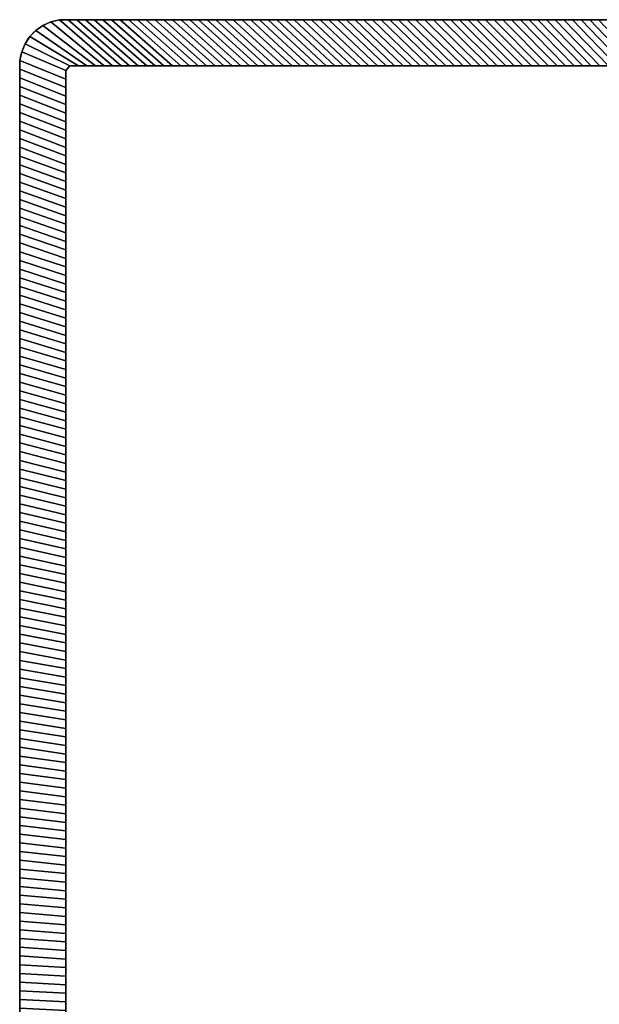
# Model space of a CAD drawing. Extents: x -14.9 to 10.6, y -11.3 to 8.7.
# Tile 5 of 13: x -14.9 to -11.9, y 3.7 to 8.7. Entities that reach past the tile are written whole.
import ezdxf

# ---------------------------------------------------------------- set-up
doc = ezdxf.new("R2010")
doc.units = 0
doc.header["$MEASUREMENT"] = 0
doc.layers.get('0').update_dxf_attribs({"linetype": 'CONTINUOUS'})

# ---------------------------------------------------------------- blocks, each defined once
blk = doc.blocks.new('cover-1')
blk.add_lwpolyline([(-3.3346, 1.7598), (3.3346, 1.7598, -0.414214), (3.5315, 1.563), (3.5315, -1.563, -0.414214), (3.3346, -1.7598), (-3.3346, -1.7598, -0.414214), (-3.5315, -1.563), (-3.5315, 1.563, -0.414214)], format="xyb", close=True)
for centre, radius in [((-3.2677, 1.4961), 0.0984), ((-1.2992, 1.4961), 0.0984), ((-2.6575, 0.4823), 0.0984), ((-2.2835, 0), 0.4724), ((-1.9094, -0.4823), 0.0984), ((-3.2677, -1.4961), 0.0984), ((-1.2992, -1.4961), 0.0984)]:
    blk.add_circle(centre, radius)

msp = doc.modelspace()

# ---------------------------------------------------------------- linework, layer by layer
at = {"elevation": -7.7762}
msp.add_lwpolyline([(10.5531, -7.7074), (9.4926, -11.1843, -0.326191), (9.3799, -11.2666), (8.7916, -11.2666), (-14.6762, -11.2666, -0.376322), (-14.8817, -11.0321), (-14.8817, -11.0314), (-14.8817, 8.4989, -0.376322), (-14.6762, 8.7334), (8.7916, 8.7334), (9.3799, 8.7334, -0.32213), (9.492, 8.6528), (10.5531, 5.1743, -0.164351), (10.5529, 5.0985, 0.155264), (10.553, -7.6316, -0.162918)], format="xyb", close=True, dxfattribs=at)
at = {"extrusion": (-1, 6.12323e-17, -1.83697e-16), "elevation": 14.8817}
for points in [[(0.4635, -4.1778), (-6.6232, -4.1778, -0.414214), (-6.8594, -3.9416), (-6.8594, -0.3982, -0.414214), (-6.6232, -0.162), (0.4635, -0.162, -0.414214), (0.6997, -0.3982), (0.6997, -3.9416, -0.414214)], [(0.4635, -3.9809), (-6.6232, -3.9809, -0.414214), (-6.6625, -3.9416), (-6.6625, -0.3982, -0.414214), (-6.6232, -0.3589), (0.4635, -0.3589, -0.414214), (0.5028, -0.3982), (0.5028, -3.9416, -0.414214)]]:
    msp.add_lwpolyline(points, format="xyb", close=True, dxfattribs=at)
at = {"extrusion": (-1, 6.12323e-17, -1.83697e-16)}
for centre in [(-6.3476, -0.6738, 14.8817), (-6.3476, -3.666, 14.8817), (-4.3791, -0.6738, 14.8817), (-4.3791, -3.666, 14.8817)]:
    msp.add_circle(centre, 0.1181, dxfattribs=at)

# ---------------------------------------------------------------- block references
msp.add_blockref('cover-1', (-3.0798, -2.1699, 14.8817), dxfattribs=at)

# ---------------------------------------------------------------- meshes
mesh = msp.add_polymesh((2, 9))
for k, corner in enumerate([(-14.6455, 8.3862, 6.73), (-14.6455, 8.4299, 6.73), (-14.6455, 8.4736, 6.73), (-14.6254, 8.4972, 6.73), (-14.5816, 8.4972, 6.73), (-14.5379, 8.4972, 6.73), (-14.4942, 8.4972, 6.73), (-14.4505, 8.4972, 6.73), (-14.4068, 8.4972, 6.73), (-14.8817, 8.4807, 6.4938), (-14.8803, 8.5251, 6.4938), (-14.8712, 8.5686, 6.4938), (-14.8542, 8.6096, 6.4938), (-14.8298, 8.6468, 6.4938), (-14.7989, 8.6787, 6.4938), (-14.7626, 8.7043, 6.4938), (-14.7221, 8.7226, 6.4938), (-14.6789, 8.733, 6.4938)]):
    mesh.set_mesh_vertex(divmod(k, 9), corner)
mesh = msp.add_polymesh((2, 9))
for k, corner in enumerate([(-14.4505, 8.4972, -8.0124), (-14.4942, 8.4972, -8.0124), (-14.5379, 8.4972, -8.0124), (-14.5816, 8.4972, -8.0124), (-14.6254, 8.4972, -8.0124), (-14.6455, 8.4736, -8.0124), (-14.6455, 8.4299, -8.0124), (-14.6455, 8.3862, -8.0124), (-14.6455, 8.3425, -8.0124), (-14.7221, 8.7226, -7.7762), (-14.7626, 8.7043, -7.7762), (-14.7989, 8.6787, -7.7762), (-14.8298, 8.6468, -7.7762), (-14.8542, 8.6096, -7.7762), (-14.8712, 8.5686, -7.7762), (-14.8803, 8.5251, -7.7762), (-14.8817, 8.4807, -7.7762), (-14.8817, 8.4362, -7.7762)]):
    mesh.set_mesh_vertex(divmod(k, 9), corner)
mesh = msp.add_polymesh((2, 9))
for k, corner in enumerate([(-14.1007, 8.4972, -8.0124), (-14.1444, 8.4972, -8.0124), (-14.1882, 8.4972, -8.0124), (-14.2319, 8.4972, -8.0124), (-14.2756, 8.4972, -8.0124), (-14.3193, 8.4972, -8.0124), (-14.363, 8.4972, -8.0124), (-14.4068, 8.4972, -8.0124), (-14.4505, 8.4972, -8.0124), (-14.3675, 8.7334, -7.7762), (-14.412, 8.7334, -7.7762), (-14.4565, 8.7334, -7.7762), (-14.501, 8.7334, -7.7762), (-14.5455, 8.7334, -7.7762), (-14.59, 8.7334, -7.7762), (-14.6345, 8.7334, -7.7762), (-14.6789, 8.733, -7.7762), (-14.7221, 8.7226, -7.7762)]):
    mesh.set_mesh_vertex(divmod(k, 9), corner)
mesh = msp.add_polymesh((2, 9))
for k, corner in enumerate([(-14.4068, 8.4972, 6.73), (-14.363, 8.4972, 6.73), (-14.3193, 8.4972, 6.73), (-14.2756, 8.4972, 6.73), (-14.2319, 8.4972, 6.73), (-14.1882, 8.4972, 6.73), (-14.1444, 8.4972, 6.73), (-14.1007, 8.4972, 6.73), (-14.057, 8.4972, 6.73), (-14.6789, 8.733, 6.4938), (-14.6345, 8.7334, 6.4938), (-14.59, 8.7334, 6.4938), (-14.5455, 8.7334, 6.4938), (-14.501, 8.7334, 6.4938), (-14.4565, 8.7334, 6.4938), (-14.412, 8.7334, 6.4938), (-14.3675, 8.7334, 6.4938), (-14.323, 8.7334, 6.4938)]):
    mesh.set_mesh_vertex(divmod(k, 9), corner)
mesh = msp.add_polymesh((2, 9))
for k, corner in enumerate([(-13.751, 8.4972, -8.0124), (-13.7947, 8.4972, -8.0124), (-13.8384, 8.4972, -8.0124), (-13.8821, 8.4972, -8.0124), (-13.9258, 8.4972, -8.0124), (-13.9696, 8.4972, -8.0124), (-14.0133, 8.4972, -8.0124), (-14.057, 8.4972, -8.0124), (-14.1007, 8.4972, -8.0124), (-14.0116, 8.7334, -7.7762), (-14.0561, 8.7334, -7.7762), (-14.1006, 8.7334, -7.7762), (-14.1451, 8.7334, -7.7762), (-14.1896, 8.7334, -7.7762), (-14.2341, 8.7334, -7.7762), (-14.2785, 8.7334, -7.7762), (-14.323, 8.7334, -7.7762), (-14.3675, 8.7334, -7.7762)]):
    mesh.set_mesh_vertex(divmod(k, 9), corner)
mesh = msp.add_polymesh((2, 9))
for k, corner in enumerate([(-14.057, 8.4972, 6.73), (-14.0133, 8.4972, 6.73), (-13.9696, 8.4972, 6.73), (-13.9258, 8.4972, 6.73), (-13.8821, 8.4972, 6.73), (-13.8384, 8.4972, 6.73), (-13.7947, 8.4972, 6.73), (-13.751, 8.4972, 6.73), (-13.7072, 8.4972, 6.73), (-14.323, 8.7334, 6.4938), (-14.2785, 8.7334, 6.4938), (-14.2341, 8.7334, 6.4938), (-14.1896, 8.7334, 6.4938), (-14.1451, 8.7334, 6.4938), (-14.1006, 8.7334, 6.4938), (-14.0561, 8.7334, 6.4938), (-14.0116, 8.7334, 6.4938), (-13.9671, 8.7334, 6.4938)]):
    mesh.set_mesh_vertex(divmod(k, 9), corner)
mesh = msp.add_polymesh((2, 9))
for k, corner in enumerate([(-13.4012, 8.4972, -8.0124), (-13.4449, 8.4972, -8.0124), (-13.4886, 8.4972, -8.0124), (-13.5324, 8.4972, -8.0124), (-13.5761, 8.4972, -8.0124), (-13.6198, 8.4972, -8.0124), (-13.6635, 8.4972, -8.0124), (-13.7072, 8.4972, -8.0124), (-13.751, 8.4972, -8.0124), (-13.6557, 8.7334, -7.7762), (-13.7002, 8.7334, -7.7762), (-13.7447, 8.7334, -7.7762), (-13.7892, 8.7334, -7.7762), (-13.8336, 8.7334, -7.7762), (-13.8781, 8.7334, -7.7762), (-13.9226, 8.7334, -7.7762), (-13.9671, 8.7334, -7.7762), (-14.0116, 8.7334, -7.7762)]):
    mesh.set_mesh_vertex(divmod(k, 9), corner)
mesh = msp.add_polymesh((2, 9))
for k, corner in enumerate([(-13.7072, 8.4972, 6.73), (-13.6635, 8.4972, 6.73), (-13.6198, 8.4972, 6.73), (-13.5761, 8.4972, 6.73), (-13.5324, 8.4972, 6.73), (-13.4886, 8.4972, 6.73), (-13.4449, 8.4972, 6.73), (-13.4012, 8.4972, 6.73), (-13.3575, 8.4972, 6.73), (-13.9671, 8.7334, 6.4938), (-13.9226, 8.7334, 6.4938), (-13.8781, 8.7334, 6.4938), (-13.8336, 8.7334, 6.4938), (-13.7892, 8.7334, 6.4938), (-13.7447, 8.7334, 6.4938), (-13.7002, 8.7334, 6.4938), (-13.6557, 8.7334, 6.4938), (-13.6112, 8.7334, 6.4938)]):
    mesh.set_mesh_vertex(divmod(k, 9), corner)
mesh = msp.add_polymesh((2, 9))
for k, corner in enumerate([(-13.0514, 8.4972, -8.0124), (-13.0952, 8.4972, -8.0124), (-13.1389, 8.4972, -8.0124), (-13.1826, 8.4972, -8.0124), (-13.2263, 8.4972, -8.0124), (-13.27, 8.4972, -8.0124), (-13.3138, 8.4972, -8.0124), (-13.3575, 8.4972, -8.0124), (-13.4012, 8.4972, -8.0124), (-13.2998, 8.7334, -7.7762), (-13.3442, 8.7334, -7.7762), (-13.3887, 8.7334, -7.7762), (-13.4332, 8.7334, -7.7762), (-13.4777, 8.7334, -7.7762), (-13.5222, 8.7334, -7.7762), (-13.5667, 8.7334, -7.7762), (-13.6112, 8.7334, -7.7762), (-13.6557, 8.7334, -7.7762)]):
    mesh.set_mesh_vertex(divmod(k, 9), corner)
mesh = msp.add_polymesh((2, 9))
for k, corner in enumerate([(-13.3575, 8.4972, 6.73), (-13.3138, 8.4972, 6.73), (-13.27, 8.4972, 6.73), (-13.2263, 8.4972, 6.73), (-13.1826, 8.4972, 6.73), (-13.1389, 8.4972, 6.73), (-13.0952, 8.4972, 6.73), (-13.0514, 8.4972, 6.73), (-13.0077, 8.4972, 6.73), (-13.6112, 8.7334, 6.4938), (-13.5667, 8.7334, 6.4938), (-13.5222, 8.7334, 6.4938), (-13.4777, 8.7334, 6.4938), (-13.4332, 8.7334, 6.4938), (-13.3887, 8.7334, 6.4938), (-13.3442, 8.7334, 6.4938), (-13.2998, 8.7334, 6.4938), (-13.2553, 8.7334, 6.4938)]):
    mesh.set_mesh_vertex(divmod(k, 9), corner)
mesh = msp.add_polymesh((2, 9))
for k, corner in enumerate([(-12.7017, 8.4972, -8.0124), (-12.7454, 8.4972, -8.0124), (-12.7891, 8.4972, -8.0124), (-12.8328, 8.4972, -8.0124), (-12.8766, 8.4972, -8.0124), (-12.9203, 8.4972, -8.0124), (-12.964, 8.4972, -8.0124), (-13.0077, 8.4972, -8.0124), (-13.0514, 8.4972, -8.0124), (-12.9438, 8.7334, -7.7762), (-12.9883, 8.7334, -7.7762), (-13.0328, 8.7334, -7.7762), (-13.0773, 8.7334, -7.7762), (-13.1218, 8.7334, -7.7762), (-13.1663, 8.7334, -7.7762), (-13.2108, 8.7334, -7.7762), (-13.2553, 8.7334, -7.7762), (-13.2998, 8.7334, -7.7762)]):
    mesh.set_mesh_vertex(divmod(k, 9), corner)
mesh = msp.add_polymesh((2, 9))
for k, corner in enumerate([(-13.0077, 8.4972, 6.73), (-12.964, 8.4972, 6.73), (-12.9203, 8.4972, 6.73), (-12.8766, 8.4972, 6.73), (-12.8328, 8.4972, 6.73), (-12.7891, 8.4972, 6.73), (-12.7454, 8.4972, 6.73), (-12.7017, 8.4972, 6.73), (-12.658, 8.4972, 6.73), (-13.2553, 8.7334, 6.4938), (-13.2108, 8.7334, 6.4938), (-13.1663, 8.7334, 6.4938), (-13.1218, 8.7334, 6.4938), (-13.0773, 8.7334, 6.4938), (-13.0328, 8.7334, 6.4938), (-12.9883, 8.7334, 6.4938), (-12.9438, 8.7334, 6.4938), (-12.8993, 8.7334, 6.4938)]):
    mesh.set_mesh_vertex(divmod(k, 9), corner)
mesh = msp.add_polymesh((2, 9))
for k, corner in enumerate([(-12.3519, 8.4972, -8.0124), (-12.3956, 8.4972, -8.0124), (-12.4394, 8.4972, -8.0124), (-12.4831, 8.4972, -8.0124), (-12.5268, 8.4972, -8.0124), (-12.5705, 8.4972, -8.0124), (-12.6142, 8.4972, -8.0124), (-12.658, 8.4972, -8.0124), (-12.7017, 8.4972, -8.0124), (-12.5879, 8.7334, -7.7762), (-12.6324, 8.7334, -7.7762), (-12.6769, 8.7334, -7.7762), (-12.7214, 8.7334, -7.7762), (-12.7659, 8.7334, -7.7762), (-12.8104, 8.7334, -7.7762), (-12.8549, 8.7334, -7.7762), (-12.8993, 8.7334, -7.7762), (-12.9438, 8.7334, -7.7762)]):
    mesh.set_mesh_vertex(divmod(k, 9), corner)
mesh = msp.add_polymesh((2, 9))
for k, corner in enumerate([(-12.658, 8.4972, 6.73), (-12.6142, 8.4972, 6.73), (-12.5705, 8.4972, 6.73), (-12.5268, 8.4972, 6.73), (-12.4831, 8.4972, 6.73), (-12.4394, 8.4972, 6.73), (-12.3956, 8.4972, 6.73), (-12.3519, 8.4972, 6.73), (-12.3082, 8.4972, 6.73), (-12.8993, 8.7334, 6.4938), (-12.8549, 8.7334, 6.4938), (-12.8104, 8.7334, 6.4938), (-12.7659, 8.7334, 6.4938), (-12.7214, 8.7334, 6.4938), (-12.6769, 8.7334, 6.4938), (-12.6324, 8.7334, 6.4938), (-12.5879, 8.7334, 6.4938), (-12.5434, 8.7334, 6.4938)]):
    mesh.set_mesh_vertex(divmod(k, 9), corner)
mesh = msp.add_polymesh((2, 9))
for k, corner in enumerate([(-12.0022, 8.4972, -8.0124), (-12.0459, 8.4972, -8.0124), (-12.0896, 8.4972, -8.0124), (-12.1333, 8.4972, -8.0124), (-12.177, 8.4972, -8.0124), (-12.2208, 8.4972, -8.0124), (-12.2645, 8.4972, -8.0124), (-12.3082, 8.4972, -8.0124), (-12.3519, 8.4972, -8.0124), (-12.232, 8.7334, -7.7762), (-12.2765, 8.7334, -7.7762), (-12.321, 8.7334, -7.7762), (-12.3655, 8.7334, -7.7762), (-12.41, 8.7334, -7.7762), (-12.4544, 8.7334, -7.7762), (-12.4989, 8.7334, -7.7762), (-12.5434, 8.7334, -7.7762), (-12.5879, 8.7334, -7.7762)]):
    mesh.set_mesh_vertex(divmod(k, 9), corner)
mesh = msp.add_polymesh((2, 9))
for k, corner in enumerate([(-12.3082, 8.4972, 6.73), (-12.2645, 8.4972, 6.73), (-12.2208, 8.4972, 6.73), (-12.177, 8.4972, 6.73), (-12.1333, 8.4972, 6.73), (-12.0896, 8.4972, 6.73), (-12.0459, 8.4972, 6.73), (-12.0022, 8.4972, 6.73), (-11.9584, 8.4972, 6.73), (-12.5434, 8.7334, 6.4938), (-12.4989, 8.7334, 6.4938), (-12.4544, 8.7334, 6.4938), (-12.41, 8.7334, 6.4938), (-12.3655, 8.7334, 6.4938), (-12.321, 8.7334, 6.4938), (-12.2765, 8.7334, 6.4938), (-12.232, 8.7334, 6.4938), (-12.1875, 8.7334, 6.4938)]):
    mesh.set_mesh_vertex(divmod(k, 9), corner)
mesh = msp.add_polymesh((2, 9))
for k, corner in enumerate([(-11.6524, 8.4972, -8.0124), (-11.6961, 8.4972, -8.0124), (-11.7398, 8.4972, -8.0124), (-11.7836, 8.4972, -8.0124), (-11.8273, 8.4972, -8.0124), (-11.871, 8.4972, -8.0124), (-11.9147, 8.4972, -8.0124), (-11.9584, 8.4972, -8.0124), (-12.0022, 8.4972, -8.0124), (-11.8761, 8.7334, -7.7762), (-11.9206, 8.7334, -7.7762), (-11.965, 8.7334, -7.7762), (-12.0095, 8.7334, -7.7762), (-12.054, 8.7334, -7.7762), (-12.0985, 8.7334, -7.7762), (-12.143, 8.7334, -7.7762), (-12.1875, 8.7334, -7.7762), (-12.232, 8.7334, -7.7762)]):
    mesh.set_mesh_vertex(divmod(k, 9), corner)
mesh = msp.add_polymesh((2, 9))
for k, corner in enumerate([(-11.9584, 8.4972, 6.73), (-11.9147, 8.4972, 6.73), (-11.871, 8.4972, 6.73), (-11.8273, 8.4972, 6.73), (-11.7836, 8.4972, 6.73), (-11.7398, 8.4972, 6.73), (-11.6961, 8.4972, 6.73), (-11.6524, 8.4972, 6.73), (-11.6087, 8.4972, 6.73), (-12.1875, 8.7334, 6.4938), (-12.143, 8.7334, 6.4938), (-12.0985, 8.7334, 6.4938), (-12.054, 8.7334, 6.4938), (-12.0095, 8.7334, 6.4938), (-11.965, 8.7334, 6.4938), (-11.9206, 8.7334, 6.4938), (-11.8761, 8.7334, 6.4938), (-11.8316, 8.7334, 6.4938)]):
    mesh.set_mesh_vertex(divmod(k, 9), corner)
mesh = msp.add_polymesh((2, 9))
for k, corner in enumerate([(-14.6455, 8.0364, 6.73), (-14.6455, 8.0802, 6.73), (-14.6455, 8.1239, 6.73), (-14.6455, 8.1676, 6.73), (-14.6455, 8.2113, 6.73), (-14.6455, 8.255, 6.73), (-14.6455, 8.2988, 6.73), (-14.6455, 8.3425, 6.73), (-14.6455, 8.3862, 6.73), (-14.8817, 8.1248, 6.4938), (-14.8817, 8.1692, 6.4938), (-14.8817, 8.2137, 6.4938), (-14.8817, 8.2582, 6.4938), (-14.8817, 8.3027, 6.4938), (-14.8817, 8.3472, 6.4938), (-14.8817, 8.3917, 6.4938), (-14.8817, 8.4362, 6.4938), (-14.8817, 8.4807, 6.4938)]):
    mesh.set_mesh_vertex(divmod(k, 9), corner)
mesh = msp.add_polymesh((2, 9))
for k, corner in enumerate([(-14.6455, 8.3425, -8.0124), (-14.6455, 8.2988, -8.0124), (-14.6455, 8.255, -8.0124), (-14.6455, 8.2113, -8.0124), (-14.6455, 8.1676, -8.0124), (-14.6455, 8.1239, -8.0124), (-14.6455, 8.0802, -8.0124), (-14.6455, 8.0364, -8.0124), (-14.6455, 7.9927, -8.0124), (-14.8817, 8.4362, -7.7762), (-14.8817, 8.3917, -7.7762), (-14.8817, 8.3472, -7.7762), (-14.8817, 8.3027, -7.7762), (-14.8817, 8.2582, -7.7762), (-14.8817, 8.2137, -7.7762), (-14.8817, 8.1692, -7.7762), (-14.8817, 8.1248, -7.7762), (-14.8817, 8.0803, -7.7762)]):
    mesh.set_mesh_vertex(divmod(k, 9), corner)
mesh = msp.add_polymesh((2, 9))
for k, corner in enumerate([(-14.6455, 7.6867, 6.73), (-14.6455, 7.7304, 6.73), (-14.6455, 7.7741, 6.73), (-14.6455, 7.8178, 6.73), (-14.6455, 7.8616, 6.73), (-14.6455, 7.9053, 6.73), (-14.6455, 7.949, 6.73), (-14.6455, 7.9927, 6.73), (-14.6455, 8.0364, 6.73), (-14.8817, 7.7688, 6.4938), (-14.8817, 7.8133, 6.4938), (-14.8817, 7.8578, 6.4938), (-14.8817, 7.9023, 6.4938), (-14.8817, 7.9468, 6.4938), (-14.8817, 7.9913, 6.4938), (-14.8817, 8.0358, 6.4938), (-14.8817, 8.0803, 6.4938), (-14.8817, 8.1248, 6.4938)]):
    mesh.set_mesh_vertex(divmod(k, 9), corner)
mesh = msp.add_polymesh((2, 9))
for k, corner in enumerate([(-14.6455, 7.9927, -8.0124), (-14.6455, 7.949, -8.0124), (-14.6455, 7.9053, -8.0124), (-14.6455, 7.8616, -8.0124), (-14.6455, 7.8178, -8.0124), (-14.6455, 7.7741, -8.0124), (-14.6455, 7.7304, -8.0124), (-14.6455, 7.6867, -8.0124), (-14.6455, 7.643, -8.0124), (-14.8817, 8.0803, -7.7762), (-14.8817, 8.0358, -7.7762), (-14.8817, 7.9913, -7.7762), (-14.8817, 7.9468, -7.7762), (-14.8817, 7.9023, -7.7762), (-14.8817, 7.8578, -7.7762), (-14.8817, 7.8133, -7.7762), (-14.8817, 7.7688, -7.7762), (-14.8817, 7.7243, -7.7762)]):
    mesh.set_mesh_vertex(divmod(k, 9), corner)
mesh = msp.add_polymesh((2, 9))
for k, corner in enumerate([(-14.6455, 7.3369, 6.73), (-14.6455, 7.3807, 6.73), (-14.6455, 7.4244, 6.73), (-14.6455, 7.4681, 6.73), (-14.6455, 7.5118, 6.73), (-14.6455, 7.5555, 6.73), (-14.6455, 7.5993, 6.73), (-14.6455, 7.643, 6.73), (-14.6455, 7.6867, 6.73), (-14.8817, 7.4129, 6.4938), (-14.8817, 7.4574, 6.4938), (-14.8817, 7.5019, 6.4938), (-14.8817, 7.5464, 6.4938), (-14.8817, 7.5909, 6.4938), (-14.8817, 7.6354, 6.4938), (-14.8817, 7.6799, 6.4938), (-14.8817, 7.7243, 6.4938), (-14.8817, 7.7688, 6.4938)]):
    mesh.set_mesh_vertex(divmod(k, 9), corner)
mesh = msp.add_polymesh((2, 9))
for k, corner in enumerate([(-14.6455, 7.643, -8.0124), (-14.6455, 7.5993, -8.0124), (-14.6455, 7.5555, -8.0124), (-14.6455, 7.5118, -8.0124), (-14.6455, 7.4681, -8.0124), (-14.6455, 7.4244, -8.0124), (-14.6455, 7.3807, -8.0124), (-14.6455, 7.3369, -8.0124), (-14.6455, 7.2932, -8.0124), (-14.8817, 7.7243, -7.7762), (-14.8817, 7.6799, -7.7762), (-14.8817, 7.6354, -7.7762), (-14.8817, 7.5909, -7.7762), (-14.8817, 7.5464, -7.7762), (-14.8817, 7.5019, -7.7762), (-14.8817, 7.4574, -7.7762), (-14.8817, 7.4129, -7.7762), (-14.8817, 7.3684, -7.7762)]):
    mesh.set_mesh_vertex(divmod(k, 9), corner)
mesh = msp.add_polymesh((2, 9))
for k, corner in enumerate([(-14.6455, 6.9872, 6.73), (-14.6455, 7.0309, 6.73), (-14.6455, 7.0746, 6.73), (-14.6455, 7.1183, 6.73), (-14.6455, 7.1621, 6.73), (-14.6455, 7.2058, 6.73), (-14.6455, 7.2495, 6.73), (-14.6455, 7.2932, 6.73), (-14.6455, 7.3369, 6.73), (-14.8817, 7.057, 6.4938), (-14.8817, 7.1015, 6.4938), (-14.8817, 7.146, 6.4938), (-14.8817, 7.1905, 6.4938), (-14.8817, 7.235, 6.4938), (-14.8817, 7.2794, 6.4938), (-14.8817, 7.3239, 6.4938), (-14.8817, 7.3684, 6.4938), (-14.8817, 7.4129, 6.4938)]):
    mesh.set_mesh_vertex(divmod(k, 9), corner)
mesh = msp.add_polymesh((2, 9))
for k, corner in enumerate([(-14.6455, 7.2932, -8.0124), (-14.6455, 7.2495, -8.0124), (-14.6455, 7.2058, -8.0124), (-14.6455, 7.1621, -8.0124), (-14.6455, 7.1183, -8.0124), (-14.6455, 7.0746, -8.0124), (-14.6455, 7.0309, -8.0124), (-14.6455, 6.9872, -8.0124), (-14.6455, 6.9435, -8.0124), (-14.8817, 7.3684, -7.7762), (-14.8817, 7.3239, -7.7762), (-14.8817, 7.2794, -7.7762), (-14.8817, 7.235, -7.7762), (-14.8817, 7.1905, -7.7762), (-14.8817, 7.146, -7.7762), (-14.8817, 7.1015, -7.7762), (-14.8817, 7.057, -7.7762), (-14.8817, 7.0125, -7.7762)]):
    mesh.set_mesh_vertex(divmod(k, 9), corner)
mesh = msp.add_polymesh((2, 9))
for k, corner in enumerate([(-14.6455, 6.6374, 6.73), (-14.6455, 6.6811, 6.73), (-14.6455, 6.7249, 6.73), (-14.6455, 6.7686, 6.73), (-14.6455, 6.8123, 6.73), (-14.6455, 6.856, 6.73), (-14.6455, 6.8997, 6.73), (-14.6455, 6.9435, 6.73), (-14.6455, 6.9872, 6.73), (-14.8817, 6.7011, 6.4938), (-14.8817, 6.7456, 6.4938), (-14.8817, 6.79, 6.4938), (-14.8817, 6.8345, 6.4938), (-14.8817, 6.879, 6.4938), (-14.8817, 6.9235, 6.4938), (-14.8817, 6.968, 6.4938), (-14.8817, 7.0125, 6.4938), (-14.8817, 7.057, 6.4938)]):
    mesh.set_mesh_vertex(divmod(k, 9), corner)
mesh = msp.add_polymesh((2, 9))
for k, corner in enumerate([(-14.6455, 6.9435, -8.0124), (-14.6455, 6.8997, -8.0124), (-14.6455, 6.856, -8.0124), (-14.6455, 6.8123, -8.0124), (-14.6455, 6.7686, -8.0124), (-14.6455, 6.7249, -8.0124), (-14.6455, 6.6811, -8.0124), (-14.6455, 6.6374, -8.0124), (-14.6455, 6.5937, -8.0124), (-14.8817, 7.0125, -7.7762), (-14.8817, 6.968, -7.7762), (-14.8817, 6.9235, -7.7762), (-14.8817, 6.879, -7.7762), (-14.8817, 6.8345, -7.7762), (-14.8817, 6.79, -7.7762), (-14.8817, 6.7456, -7.7762), (-14.8817, 6.7011, -7.7762), (-14.8817, 6.6566, -7.7762)]):
    mesh.set_mesh_vertex(divmod(k, 9), corner)
mesh = msp.add_polymesh((2, 9))
for k, corner in enumerate([(-14.6455, 6.2877, 6.73), (-14.6455, 6.3314, 6.73), (-14.6455, 6.3751, 6.73), (-14.6455, 6.4188, 6.73), (-14.6455, 6.4625, 6.73), (-14.6455, 6.5063, 6.73), (-14.6455, 6.55, 6.73), (-14.6455, 6.5937, 6.73), (-14.6455, 6.6374, 6.73), (-14.8817, 6.3451, 6.4938), (-14.8817, 6.3896, 6.4938), (-14.8817, 6.4341, 6.4938), (-14.8817, 6.4786, 6.4938), (-14.8817, 6.5231, 6.4938), (-14.8817, 6.5676, 6.4938), (-14.8817, 6.6121, 6.4938), (-14.8817, 6.6566, 6.4938), (-14.8817, 6.7011, 6.4938)]):
    mesh.set_mesh_vertex(divmod(k, 9), corner)
mesh = msp.add_polymesh((2, 9))
for k, corner in enumerate([(-14.6455, 6.5937, -8.0124), (-14.6455, 6.55, -8.0124), (-14.6455, 6.5063, -8.0124), (-14.6455, 6.4625, -8.0124), (-14.6455, 6.4188, -8.0124), (-14.6455, 6.3751, -8.0124), (-14.6455, 6.3314, -8.0124), (-14.6455, 6.2877, -8.0124), (-14.6455, 6.2439, -8.0124), (-14.8817, 6.6566, -7.7762), (-14.8817, 6.6121, -7.7762), (-14.8817, 6.5676, -7.7762), (-14.8817, 6.5231, -7.7762), (-14.8817, 6.4786, -7.7762), (-14.8817, 6.4341, -7.7762), (-14.8817, 6.3896, -7.7762), (-14.8817, 6.3451, -7.7762), (-14.8817, 6.3007, -7.7762)]):
    mesh.set_mesh_vertex(divmod(k, 9), corner)
mesh = msp.add_polymesh((2, 9))
for k, corner in enumerate([(-14.6455, 5.9379, 6.73), (-14.6455, 5.9816, 6.73), (-14.6455, 6.0253, 6.73), (-14.6455, 6.0691, 6.73), (-14.6455, 6.1128, 6.73), (-14.6455, 6.1565, 6.73), (-14.6455, 6.2002, 6.73), (-14.6455, 6.2439, 6.73), (-14.6455, 6.2877, 6.73), (-14.8817, 5.9892, 6.4938), (-14.8817, 6.0337, 6.4938), (-14.8817, 6.0782, 6.4938), (-14.8817, 6.1227, 6.4938), (-14.8817, 6.1672, 6.4938), (-14.8817, 6.2117, 6.4938), (-14.8817, 6.2562, 6.4938), (-14.8817, 6.3007, 6.4938), (-14.8817, 6.3451, 6.4938)]):
    mesh.set_mesh_vertex(divmod(k, 9), corner)
mesh = msp.add_polymesh((2, 9))
for k, corner in enumerate([(-14.6455, 6.2439, -8.0124), (-14.6455, 6.2002, -8.0124), (-14.6455, 6.1565, -8.0124), (-14.6455, 6.1128, -8.0124), (-14.6455, 6.0691, -8.0124), (-14.6455, 6.0253, -8.0124), (-14.6455, 5.9816, -8.0124), (-14.6455, 5.9379, -8.0124), (-14.6455, 5.8942, -8.0124), (-14.8817, 6.3007, -7.7762), (-14.8817, 6.2562, -7.7762), (-14.8817, 6.2117, -7.7762), (-14.8817, 6.1672, -7.7762), (-14.8817, 6.1227, -7.7762), (-14.8817, 6.0782, -7.7762), (-14.8817, 6.0337, -7.7762), (-14.8817, 5.9892, -7.7762), (-14.8817, 5.9447, -7.7762)]):
    mesh.set_mesh_vertex(divmod(k, 9), corner)
mesh = msp.add_polymesh((2, 9))
for k, corner in enumerate([(-14.6455, 5.5881, 6.73), (-14.6455, 5.6319, 6.73), (-14.6455, 5.6756, 6.73), (-14.6455, 5.7193, 6.73), (-14.6455, 5.763, 6.73), (-14.6455, 5.8067, 6.73), (-14.6455, 5.8505, 6.73), (-14.6455, 5.8942, 6.73), (-14.6455, 5.9379, 6.73), (-14.8817, 5.6333, 6.4938), (-14.8817, 5.6778, 6.4938), (-14.8817, 5.7223, 6.4938), (-14.8817, 5.7668, 6.4938), (-14.8817, 5.8113, 6.4938), (-14.8817, 5.8558, 6.4938), (-14.8817, 5.9002, 6.4938), (-14.8817, 5.9447, 6.4938), (-14.8817, 5.9892, 6.4938)]):
    mesh.set_mesh_vertex(divmod(k, 9), corner)
mesh = msp.add_polymesh((2, 9))
for k, corner in enumerate([(-14.6455, 5.8942, -8.0124), (-14.6455, 5.8505, -8.0124), (-14.6455, 5.8067, -8.0124), (-14.6455, 5.763, -8.0124), (-14.6455, 5.7193, -8.0124), (-14.6455, 5.6756, -8.0124), (-14.6455, 5.6319, -8.0124), (-14.6455, 5.5881, -8.0124), (-14.6455, 5.5444, -8.0124), (-14.8817, 5.9447, -7.7762), (-14.8817, 5.9002, -7.7762), (-14.8817, 5.8558, -7.7762), (-14.8817, 5.8113, -7.7762), (-14.8817, 5.7668, -7.7762), (-14.8817, 5.7223, -7.7762), (-14.8817, 5.6778, -7.7762), (-14.8817, 5.6333, -7.7762), (-14.8817, 5.5888, -7.7762)]):
    mesh.set_mesh_vertex(divmod(k, 9), corner)
mesh = msp.add_polymesh((2, 9))
for k, corner in enumerate([(-14.6455, 5.2384, 6.73), (-14.6455, 5.2821, 6.73), (-14.6455, 5.3258, 6.73), (-14.6455, 5.3695, 6.73), (-14.6455, 5.4133, 6.73), (-14.6455, 5.457, 6.73), (-14.6455, 5.5007, 6.73), (-14.6455, 5.5444, 6.73), (-14.6455, 5.5881, 6.73), (-14.8817, 5.2774, 6.4938), (-14.8817, 5.3219, 6.4938), (-14.8817, 5.3664, 6.4938), (-14.8817, 5.4109, 6.4938), (-14.8817, 5.4553, 6.4938), (-14.8817, 5.4998, 6.4938), (-14.8817, 5.5443, 6.4938), (-14.8817, 5.5888, 6.4938), (-14.8817, 5.6333, 6.4938)]):
    mesh.set_mesh_vertex(divmod(k, 9), corner)
mesh = msp.add_polymesh((2, 9))
for k, corner in enumerate([(-14.6455, 5.5444, -8.0124), (-14.6455, 5.5007, -8.0124), (-14.6455, 5.457, -8.0124), (-14.6455, 5.4133, -8.0124), (-14.6455, 5.3695, -8.0124), (-14.6455, 5.3258, -8.0124), (-14.6455, 5.2821, -8.0124), (-14.6455, 5.2384, -8.0124), (-14.6455, 5.1947, -8.0124), (-14.8817, 5.5888, -7.7762), (-14.8817, 5.5443, -7.7762), (-14.8817, 5.4998, -7.7762), (-14.8817, 5.4553, -7.7762), (-14.8817, 5.4109, -7.7762), (-14.8817, 5.3664, -7.7762), (-14.8817, 5.3219, -7.7762), (-14.8817, 5.2774, -7.7762), (-14.8817, 5.2329, -7.7762)]):
    mesh.set_mesh_vertex(divmod(k, 9), corner)
mesh = msp.add_polymesh((2, 9))
for k, corner in enumerate([(-14.6455, 4.8886, 6.73), (-14.6455, 4.9323, 6.73), (-14.6455, 4.9761, 6.73), (-14.6455, 5.0198, 6.73), (-14.6455, 5.0635, 6.73), (-14.6455, 5.1072, 6.73), (-14.6455, 5.1509, 6.73), (-14.6455, 5.1947, 6.73), (-14.6455, 5.2384, 6.73), (-14.8817, 4.9215, 6.4938), (-14.8817, 4.9659, 6.4938), (-14.8817, 5.0104, 6.4938), (-14.8817, 5.0549, 6.4938), (-14.8817, 5.0994, 6.4938), (-14.8817, 5.1439, 6.4938), (-14.8817, 5.1884, 6.4938), (-14.8817, 5.2329, 6.4938), (-14.8817, 5.2774, 6.4938)]):
    mesh.set_mesh_vertex(divmod(k, 9), corner)
mesh = msp.add_polymesh((2, 9))
for k, corner in enumerate([(-14.6455, 5.1947, -8.0124), (-14.6455, 5.1509, -8.0124), (-14.6455, 5.1072, -8.0124), (-14.6455, 5.0635, -8.0124), (-14.6455, 5.0198, -8.0124), (-14.6455, 4.9761, -8.0124), (-14.6455, 4.9323, -8.0124), (-14.6455, 4.8886, -8.0124), (-14.6455, 4.8449, -8.0124), (-14.8817, 5.2329, -7.7762), (-14.8817, 5.1884, -7.7762), (-14.8817, 5.1439, -7.7762), (-14.8817, 5.0994, -7.7762), (-14.8817, 5.0549, -7.7762), (-14.8817, 5.0104, -7.7762), (-14.8817, 4.9659, -7.7762), (-14.8817, 4.9215, -7.7762), (-14.8817, 4.877, -7.7762)]):
    mesh.set_mesh_vertex(divmod(k, 9), corner)
mesh = msp.add_polymesh((2, 9))
for k, corner in enumerate([(-14.6455, 4.5389, 6.73), (-14.6455, 4.5826, 6.73), (-14.6455, 4.6263, 6.73), (-14.6455, 4.67, 6.73), (-14.6455, 4.7137, 6.73), (-14.6455, 4.7575, 6.73), (-14.6455, 4.8012, 6.73), (-14.6455, 4.8449, 6.73), (-14.6455, 4.8886, 6.73), (-14.8817, 4.5655, 6.4938), (-14.8817, 4.61, 6.4938), (-14.8817, 4.6545, 6.4938), (-14.8817, 4.699, 6.4938), (-14.8817, 4.7435, 6.4938), (-14.8817, 4.788, 6.4938), (-14.8817, 4.8325, 6.4938), (-14.8817, 4.877, 6.4938), (-14.8817, 4.9215, 6.4938)]):
    mesh.set_mesh_vertex(divmod(k, 9), corner)
mesh = msp.add_polymesh((2, 9))
for k, corner in enumerate([(-14.6455, 4.8449, -8.0124), (-14.6455, 4.8012, -8.0124), (-14.6455, 4.7575, -8.0124), (-14.6455, 4.7137, -8.0124), (-14.6455, 4.67, -8.0124), (-14.6455, 4.6263, -8.0124), (-14.6455, 4.5826, -8.0124), (-14.6455, 4.5389, -8.0124), (-14.6455, 4.4951, -8.0124), (-14.8817, 4.877, -7.7762), (-14.8817, 4.8325, -7.7762), (-14.8817, 4.788, -7.7762), (-14.8817, 4.7435, -7.7762), (-14.8817, 4.699, -7.7762), (-14.8817, 4.6545, -7.7762), (-14.8817, 4.61, -7.7762), (-14.8817, 4.5655, -7.7762), (-14.8817, 4.521, -7.7762)]):
    mesh.set_mesh_vertex(divmod(k, 9), corner)
mesh = msp.add_polymesh((2, 9))
for k, corner in enumerate([(-14.6455, 4.1891, 6.73), (-14.6455, 4.2328, 6.73), (-14.6455, 4.2765, 6.73), (-14.6455, 4.3203, 6.73), (-14.6455, 4.364, 6.73), (-14.6455, 4.4077, 6.73), (-14.6455, 4.4514, 6.73), (-14.6455, 4.4951, 6.73), (-14.6455, 4.5389, 6.73), (-14.8817, 4.2096, 6.4938), (-14.8817, 4.2541, 6.4938), (-14.8817, 4.2986, 6.4938), (-14.8817, 4.3431, 6.4938), (-14.8817, 4.3876, 6.4938), (-14.8817, 4.4321, 6.4938), (-14.8817, 4.4766, 6.4938), (-14.8817, 4.521, 6.4938), (-14.8817, 4.5655, 6.4938)]):
    mesh.set_mesh_vertex(divmod(k, 9), corner)
mesh = msp.add_polymesh((2, 9))
for k, corner in enumerate([(-14.6455, 4.4951, -8.0124), (-14.6455, 4.4514, -8.0124), (-14.6455, 4.4077, -8.0124), (-14.6455, 4.364, -8.0124), (-14.6455, 4.3203, -8.0124), (-14.6455, 4.2765, -8.0124), (-14.6455, 4.2328, -8.0124), (-14.6455, 4.1891, -8.0124), (-14.6455, 4.1454, -8.0124), (-14.8817, 4.521, -7.7762), (-14.8817, 4.4766, -7.7762), (-14.8817, 4.4321, -7.7762), (-14.8817, 4.3876, -7.7762), (-14.8817, 4.3431, -7.7762), (-14.8817, 4.2986, -7.7762), (-14.8817, 4.2541, -7.7762), (-14.8817, 4.2096, -7.7762), (-14.8817, 4.1651, -7.7762)]):
    mesh.set_mesh_vertex(divmod(k, 9), corner)
mesh = msp.add_polymesh((2, 9))
for k, corner in enumerate([(-14.6455, 3.8393, 6.73), (-14.6455, 3.8831, 6.73), (-14.6455, 3.9268, 6.73), (-14.6455, 3.9705, 6.73), (-14.6455, 4.0142, 6.73), (-14.6455, 4.0579, 6.73), (-14.6455, 4.1017, 6.73), (-14.6455, 4.1454, 6.73), (-14.6455, 4.1891, 6.73), (-14.8817, 3.8537, 6.4938), (-14.8817, 3.8982, 6.4938), (-14.8817, 3.9427, 6.4938), (-14.8817, 3.9872, 6.4938), (-14.8817, 4.0317, 6.4938), (-14.8817, 4.0761, 6.4938), (-14.8817, 4.1206, 6.4938), (-14.8817, 4.1651, 6.4938), (-14.8817, 4.2096, 6.4938)]):
    mesh.set_mesh_vertex(divmod(k, 9), corner)
mesh = msp.add_polymesh((2, 9))
for k, corner in enumerate([(-14.6455, 4.1454, -8.0124), (-14.6455, 4.1017, -8.0124), (-14.6455, 4.0579, -8.0124), (-14.6455, 4.0142, -8.0124), (-14.6455, 3.9705, -8.0124), (-14.6455, 3.9268, -8.0124), (-14.6455, 3.8831, -8.0124), (-14.6455, 3.8393, -8.0124), (-14.6455, 3.7956, -8.0124), (-14.8817, 4.1651, -7.7762), (-14.8817, 4.1206, -7.7762), (-14.8817, 4.0761, -7.7762), (-14.8817, 4.0317, -7.7762), (-14.8817, 3.9872, -7.7762), (-14.8817, 3.9427, -7.7762), (-14.8817, 3.8982, -7.7762), (-14.8817, 3.8537, -7.7762), (-14.8817, 3.8092, -7.7762)]):
    mesh.set_mesh_vertex(divmod(k, 9), corner)
mesh = msp.add_polymesh((2, 9))
for k, corner in enumerate([(-14.6455, 3.4896, 6.73), (-14.6455, 3.5333, 6.73), (-14.6455, 3.577, 6.73), (-14.6455, 3.6207, 6.73), (-14.6455, 3.6645, 6.73), (-14.6455, 3.7082, 6.73), (-14.6455, 3.7519, 6.73), (-14.6455, 3.7956, 6.73), (-14.6455, 3.8393, 6.73), (-14.8817, 3.4978, 6.4938), (-14.8817, 3.5423, 6.4938), (-14.8817, 3.5867, 6.4938), (-14.8817, 3.6312, 6.4938), (-14.8817, 3.6757, 6.4938), (-14.8817, 3.7202, 6.4938), (-14.8817, 3.7647, 6.4938), (-14.8817, 3.8092, 6.4938), (-14.8817, 3.8537, 6.4938)]):
    mesh.set_mesh_vertex(divmod(k, 9), corner)
mesh = msp.add_polymesh((2, 9))
for k, corner in enumerate([(-14.6455, 3.7956, -8.0124), (-14.6455, 3.7519, -8.0124), (-14.6455, 3.7082, -8.0124), (-14.6455, 3.6645, -8.0124), (-14.6455, 3.6207, -8.0124), (-14.6455, 3.577, -8.0124), (-14.6455, 3.5333, -8.0124), (-14.6455, 3.4896, -8.0124), (-14.6455, 3.4459, -8.0124), (-14.8817, 3.8092, -7.7762), (-14.8817, 3.7647, -7.7762), (-14.8817, 3.7202, -7.7762), (-14.8817, 3.6757, -7.7762), (-14.8817, 3.6312, -7.7762), (-14.8817, 3.5867, -7.7762), (-14.8817, 3.5423, -7.7762), (-14.8817, 3.4978, -7.7762), (-14.8817, 3.4533, -7.7762)]):
    mesh.set_mesh_vertex(divmod(k, 9), corner)

doc.saveas('drawing.dxf')
